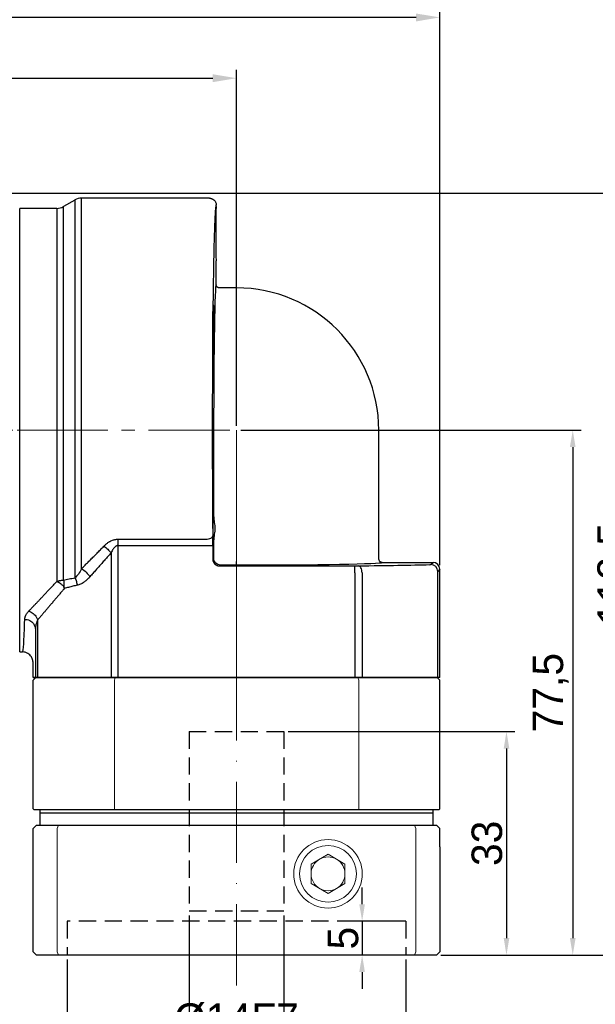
# Model space of a CAD drawing. Header units: millimetres. Extents: x 1360 to 1839, y 1023 to 1362.
# Tile 8 of 10: x 1647 to 1732, y 1138 to 1284. Entities that reach past the tile are written whole.
import ezdxf

# ---------------------------------------------------------------- set-up
doc = ezdxf.new("R2010")
doc.units = ezdxf.units.MM
doc.header["$PDSIZE"] = -5
for name, pattern in [('ACAD_ISO10W100', [18, 12, -3, 0, -3]), ('DASHED', [19.05, 12.7, -6.35]), ('点画线', [18, 12, -2, 2, -2])]:
    doc.linetypes.add(name, pattern=pattern)
doc.layers.get('0').update_dxf_attribs({"lineweight": 18})
doc.layers.get('Defpoints').update_dxf_attribs({"lineweight": 18})
for name, color, linetype, lineweight in [('4虚线层', 6, 'DASHED', 35), ('7中心线层', 7, '点画线', 18), ('中心线层', 7, 'ACAD_ISO10W100', 20), ('尺寸线', 7, 'Continuous', 18), ('尺寸线层', 3, 'Continuous', 18), ('标注线', 7, 'Continuous', 20), ('粗实线', 7, 'Continuous', 50)]:
    doc.layers.add(name, color=color, linetype=linetype, lineweight=lineweight)
doc.styles.add('工程字', font='txt')
doc.dimstyles.new('ISO-25', dxfattribs={"dimtxt": 4.5, "dimasz": 1, "dimexe": 1.25, "dimexo": 0.625, "dimtad": 1, "dimtxsty": '工程字', "dimcen": 2.5, "dimdle": 2, "dimadec": 0, "dimazin": 0, "dimtfac": 1, "dimtmove": 0, "dimatfit": 3, "dimfxl": 1, "dimarcsym": 0})
doc.dimstyles.new('副本 ISO-25', dxfattribs={"dimtxt": 4.5, "dimasz": 2.5, "dimexe": 1.25, "dimexo": 0.625, "dimtad": 1, "dimtxsty": '工程字', "dimcen": 2.5, "dimdle": 5, "dimadec": 0, "dimazin": 0, "dimtfac": 1, "dimtmove": 0, "dimatfit": 3, "dimfxl": 1, "dimtolj": 1, "dimarcsym": 0})

# ---------------------------------------------------------------- blocks, each defined once
blk = doc.blocks.new('*X2')
at = {"layer": 'Defpoints', "color": 0, "lineweight": -2}
for p in [(1577.3, 1258.02), (1738.47, 1258.02), (1708.8, 1145.52)]:
    blk.add_point(p, dxfattribs=at)
at = {"layer": '尺寸线层', "color": 0, "lineweight": -2}
for p, q in [((1577.93, 1258.02), (1739.72, 1258.02)), ((1738.47, 1148.02), (1738.47, 1255.52)), ((1709.43, 1145.52), (1739.72, 1145.52))]:
    blk.add_line(p, q, dxfattribs=at)
for points in [[(1738.88, 1255.52), (1738.05, 1255.52), (1738.47, 1258.02)], [(1738.05, 1148.02), (1738.88, 1148.02), (1738.47, 1145.52)]]:
    blk.add_solid(points, dxfattribs=at)
at = {"layer": '尺寸线层', "color": 0, "insert": (1735.22, 1201.77), "char_height": 4.5, "attachment_point": 5, "rotation": 90, "style": '工程字'}
blk.add_mtext('\\A1;112,5', dxfattribs=at)
blk = doc.blocks.new('*X3')
at = {"layer": 'Defpoints', "color": 0, "lineweight": -2}
for p in [(1527.3, 1283.96), (1527.3, 1230.22), (1709.3, 1202.49)]:
    blk.add_point(p, dxfattribs=at)
at = {"layer": '尺寸线层', "color": 0, "linetype": 'ByBlock', "lineweight": -2}
for p, q in [((1527.3, 1230.84), (1527.3, 1285.21)), ((1709.3, 1203.11), (1709.3, 1285.21)), ((1705.8, 1283.96), (1530.8, 1283.96))]:
    blk.add_line(p, q, dxfattribs=at)
at = {"layer": '尺寸线层', "color": 0, "lineweight": -2}
for points in [[(1530.8, 1284.54), (1530.8, 1283.37), (1527.3, 1283.96)], [(1705.8, 1283.37), (1705.8, 1284.54), (1709.3, 1283.96)]]:
    blk.add_solid(points, dxfattribs=at)
at = {"layer": '尺寸线层', "color": 0, "insert": (1618.3, 1287.41), "char_height": 4.5, "attachment_point": 5, "style": '工程字'}
blk.add_mtext('\\A1;182', dxfattribs=at)
blk = doc.blocks.new('*X4')
at = {"layer": 'Defpoints', "color": 0, "lineweight": -2}
for p in [(1654.3, 1145.52), (1704.3, 1145.52), (1704.3, 1123.29)]:
    blk.add_point(p, dxfattribs=at)
at = {"layer": '尺寸线层', "color": 0, "lineweight": -2}
for p, q in [((1654.3, 1144.89), (1654.3, 1122.04)), ((1704.3, 1144.89), (1704.3, 1122.04)), ((1656.8, 1123.29), (1701.8, 1123.29))]:
    blk.add_line(p, q, dxfattribs=at)
for points in [[(1656.8, 1123.71), (1656.8, 1122.87), (1654.3, 1123.29)], [(1701.8, 1122.87), (1701.8, 1123.71), (1704.3, 1123.29)]]:
    blk.add_solid(points, dxfattribs=at)
at = {"layer": '尺寸线层', "color": 0, "insert": (1679.3, 1126.16), "char_height": 4.5, "attachment_point": 5, "style": '工程字'}
blk.add_mtext('\\A1;%%C50G7', dxfattribs=at)
blk = doc.blocks.new('*X6')
at = {"layer": 'Defpoints', "color": 0, "lineweight": -2}
for p in [(1679.3, 1223.02), (1708.8, 1145.52), (1728.92, 1145.52)]:
    blk.add_point(p, dxfattribs=at)
at = {"layer": '尺寸线层', "color": 0, "lineweight": -2}
for p, q in [((1679.93, 1223.02), (1730.17, 1223.02)), ((1728.92, 1220.52), (1728.92, 1148.02)), ((1709.43, 1145.52), (1730.17, 1145.52))]:
    blk.add_line(p, q, dxfattribs=at)
for points in [[(1729.34, 1220.52), (1728.5, 1220.52), (1728.92, 1223.02)], [(1728.5, 1148.02), (1729.34, 1148.02), (1728.92, 1145.52)]]:
    blk.add_solid(points, dxfattribs=at)
at = {"layer": '尺寸线层', "color": 0, "insert": (1725.67, 1184.27), "char_height": 4.5, "attachment_point": 5, "rotation": 90, "style": '工程字'}
blk.add_mtext('\\A1;77,5', dxfattribs=at)
blk = doc.blocks.new('*X7')
at = {"layer": 'Defpoints', "color": 0, "lineweight": -2}
for p in [(1654.3, 1145.52), (1704.3, 1145.52), (1704.3, 1123.29)]:
    blk.add_point(p, dxfattribs=at)
at = {"layer": '尺寸线层', "color": 0, "lineweight": -2}
for p, q in [((1654.3, 1144.89), (1654.3, 1122.04)), ((1704.3, 1144.89), (1704.3, 1122.04)), ((1656.8, 1123.29), (1701.8, 1123.29))]:
    blk.add_line(p, q, dxfattribs=at)
for points in [[(1656.8, 1123.71), (1656.8, 1122.87), (1654.3, 1123.29)], [(1701.8, 1122.87), (1701.8, 1123.71), (1704.3, 1123.29)]]:
    blk.add_solid(points, dxfattribs=at)
at = {"layer": '尺寸线层', "color": 0, "insert": (1679.3, 1126.16), "char_height": 4.5, "attachment_point": 5, "style": '工程字'}
blk.add_mtext('\\A1;%%C50G7', dxfattribs=at)
blk = doc.blocks.new('*X8')
at = {"layer": 'Defpoints', "color": 0, "lineweight": -2}
for p in [(1672.3, 1152.02), (1686.3, 1152.02), (1686.3, 1133.18)]:
    blk.add_point(p, dxfattribs=at)
at = {"layer": '尺寸线层', "color": 0, "lineweight": -2}
for p, q in [((1672.3, 1151.39), (1672.3, 1131.93)), ((1686.3, 1151.39), (1686.3, 1131.93)), ((1674.8, 1133.18), (1683.8, 1133.18))]:
    blk.add_line(p, q, dxfattribs=at)
for points in [[(1674.8, 1133.6), (1674.8, 1132.76), (1672.3, 1133.18)], [(1683.8, 1132.76), (1683.8, 1133.6), (1686.3, 1133.18)]]:
    blk.add_solid(points, dxfattribs=at)
at = {"layer": '尺寸线层', "color": 0, "insert": (1679.3, 1136.06), "char_height": 4.5, "attachment_point": 5, "style": '工程字'}
blk.add_mtext('\\A1;%%C14F7', dxfattribs=at)
blk = doc.blocks.new('*X9')
at = {"layer": 'Defpoints', "color": 0, "lineweight": -2}
for p in [(1686.3, 1178.52), (1708.8, 1145.52), (1719.14, 1145.52)]:
    blk.add_point(p, dxfattribs=at)
at = {"layer": '尺寸线层', "color": 0, "lineweight": -2}
for p, q in [((1686.93, 1178.52), (1720.39, 1178.52)), ((1719.14, 1176.02), (1719.14, 1148.02)), ((1709.43, 1145.52), (1720.39, 1145.52))]:
    blk.add_line(p, q, dxfattribs=at)
for points in [[(1719.56, 1176.02), (1718.73, 1176.02), (1719.14, 1178.52)], [(1718.73, 1148.02), (1719.56, 1148.02), (1719.14, 1145.52)]]:
    blk.add_solid(points, dxfattribs=at)
at = {"layer": '尺寸线层', "color": 0, "insert": (1716.27, 1162.02), "char_height": 4.5, "attachment_point": 5, "rotation": 90, "style": '工程字'}
blk.add_mtext('\\A1;33', dxfattribs=at)
blk = doc.blocks.new('*X10')
at = {"layer": 'Defpoints', "color": 0, "lineweight": -2}
for p in [(1704.3, 1150.52), (1697.84, 1145.52), (1704.3, 1145.52)]:
    blk.add_point(p, dxfattribs=at)
at = {"layer": '尺寸线', "color": 0, "lineweight": -2}
for p, q in [((1697.84, 1153.02), (1697.84, 1155.52)), ((1703.68, 1150.52), (1696.59, 1150.52)), ((1697.84, 1150.52), (1697.84, 1145.52)), ((1703.68, 1145.52), (1696.59, 1145.52)), ((1697.84, 1143.02), (1697.84, 1140.52))]:
    blk.add_line(p, q, dxfattribs=at)
for points in [[(1697.42, 1153.02), (1698.25, 1153.02), (1697.84, 1150.52)], [(1698.25, 1143.02), (1697.42, 1143.02), (1697.84, 1145.52)]]:
    blk.add_solid(points, dxfattribs=at)
at = {"layer": '尺寸线', "color": 0, "insert": (1695.04, 1148.02), "char_height": 4.5, "attachment_point": 5, "rotation": 90, "style": '工程字'}
blk.add_mtext('\\A1;5', dxfattribs=at)
blk = doc.blocks.new('*X23')
at = {"layer": 'Defpoints', "color": 0, "lineweight": -2}
for p in [(1679.3, 1274.99), (1562.3, 1257.62), (1679.3, 1223.02)]:
    blk.add_point(p, dxfattribs=at)
at = {"layer": '尺寸线层', "color": 0, "linetype": 'ByBlock', "lineweight": -2}
for p, q in [((1562.3, 1258.24), (1562.3, 1276.24)), ((1565.8, 1274.99), (1675.8, 1274.99)), ((1679.3, 1223.64), (1679.3, 1276.24))]:
    blk.add_line(p, q, dxfattribs=at)
at = {"layer": '尺寸线层', "color": 0, "lineweight": -2}
for points in [[(1565.8, 1275.57), (1565.8, 1274.4), (1562.3, 1274.99)], [(1675.8, 1274.4), (1675.8, 1275.57), (1679.3, 1274.99)]]:
    blk.add_solid(points, dxfattribs=at)
at = {"layer": '尺寸线层', "color": 0, "insert": (1620.8, 1278.44), "char_height": 4.5, "attachment_point": 5, "style": '工程字'}
blk.add_mtext('\\A1;117', dxfattribs=at)
blk = doc.blocks.new('D64')
at = {"linetype": 'Continuous', "lineweight": 30}
for p, q in [((5.5, 62.01), (3.83, 61.04)), ((25.36, 62.28), (6.49, 62.28)), ((2.83, 60.78), (-2.64, 60.78)), ((-2.64, 28.03), (-2.64, 60.78)), ((26.36, 49.53), (26.36, 53.03)), ((29.36, 49.03), (26.86, 49.03)), ((-2.64, -4.72), (-2.64, 28.03)), ((50.36, 9), (50.36, 28.03)), ((50.86, 8.5), (58.36, 8.5)), ((59.36, -8.47), (59.36, 7.5)), ((-2.64, -4.72), (-2.2, -4.72)), ((-0.64, -8.47), (-0.64, -6.47)), ((-0.32, -8.47), (-0.64, -8.47)), ((0, -8.47), (-0.32, -8.47)), ((10.84, -8.47), (0, -8.47)), ((11.9, -8.47), (10.84, -8.47)), ((46.83, -8.47), (11.9, -8.47)), ((47.88, -8.47), (46.83, -8.47)), ((58.73, -8.47), (47.88, -8.47)), ((59.05, -8.47), (58.73, -8.47)), ((59.36, -8.47), (59.05, -8.47))]:
    blk.add_line(p, q, dxfattribs=at)
at = {"linetype": 'Continuous', "lineweight": 25}
for p, q in [((6.49, 7.58), (6.49, 62.28)), ((26.36, 61.03), (26.36, 61.28)), ((2.83, 60.78), (2.83, 5.7)), ((25.99, 15.22), (25.99, 28.03)), ((11.9, 11.93), (24.85, 11.93)), ((11.9, 11), (11.9, 11.93)), ((25.99, 9.12), (25.99, 11.83)), ((11.9, 11), (24.86, 11)), ((11.9, -8.47), (11.9, 11)), ((24.86, 11), (25.86, 11)), ((25.86, 11), (25.86, 8.99)), ((10.84, 9.91), (10.84, -8.47)), ((25.86, 8.99), (25.99, 9.12)), ((26.99, 8.12), (26.86, 7.99)), ((26.86, 7.99), (46.83, 7.99)), ((29.36, 8.12), (26.99, 8.12)), ((29.36, 8.12), (29.36, 8.62)), ((46.83, 6.99), (46.83, 7.99)), ((58.05, 8.18), (58.36, 8.5)), ((59.36, 7.5), (59.05, 7.18)), ((46.83, 6.99), (46.83, -8.47)), ((47.88, 6.99), (47.88, -8.47)), ((59.05, -1.12), (59.05, 7.18)), ((0, 0), (0, -8.47)), ((-0.32, -1.39), (-0.32, -8.47)), ((59.05, -8.47), (59.05, -1.12))]:
    blk.add_line(p, q, dxfattribs=at)
at = {"linetype": 'Continuous', "lineweight": 25, "flags": 128}
for points in [[(24.85, 11.93), (25.04, 11.94), (25.23, 11.97), (25.4, 12.01), (25.55, 12.07), (25.68, 12.14), (25.77, 12.22), (25.83, 12.31), (25.85, 12.4)], [(47.88, 6.99), (47.87, 7.19), (47.84, 7.37), (47.79, 7.54), (47.73, 7.7), (47.65, 7.82), (47.56, 7.91), (47.46, 7.97), (47.35, 7.99)]]:
    blk.add_lwpolyline(points, dxfattribs=at)
at = {"linetype": 'Continuous', "lineweight": 30}
for centre, radius, start, end in [((6.49, 60.29), 1.99, 90, 120), ((2.83, 62.76), 1.99, 270, 299.9873), ((29.36, 28.03), 21, 0, 90)]:
    blk.add_arc(centre, radius, start, end, dxfattribs=at)
at = {"linetype": 'Continuous', "lineweight": 25}
blk.add_arc((58.05, 7.18), 1, 0.0209, 89.9797, dxfattribs=at)
at = {"linetype": 'Continuous', "lineweight": 30}
for centre, major_axis, ratio, start_param, end_param in [((26.36, 57.03), (0, 4), 0.017455, 0, 3.141593), ((58.36, 7.5), (0.707, 0.707), 0.999695, 5.497939, 7.068431)]:
    blk.add_ellipse(centre, major_axis=major_axis, ratio=ratio, start_param=start_param, end_param=end_param, dxfattribs=at)
at = {"linetype": 'Continuous', "lineweight": 25}
for centre, major_axis, start_param, end_param in [((26.36, 28.03), (0, 21.5), 0.000406, 1.570796), ((25.93, 13.53), (0, 4), 5.149766, 10.558197), ((25.81, 11), (0, 2.99), 4.712389, 5.201566), ((29.36, 8.5), (21.5, 0), 4.712389, 6.282779), ((46.83, 8.01), (0.988, 0), 4.712389, 5.269966), ((29.36, 8.5), (34, 0), 5.269966, 5.707865), ((57.06, 8.18), (0.988, 0), 5.706902, 6.266003)]:
    blk.add_ellipse(centre, major_axis=major_axis, ratio=0.017455, start_param=start_param, end_param=end_param, dxfattribs=at)
blk.add_ellipse((25.93, 42.53), major_axis=(0, 4), ratio=0.017455, dxfattribs=at)
for points, knots in [([(5.5, 62.01), (5.5, 62.01), (5.5, 62.01), (5.5, 61.99), (5.5, 61.97), (5.5, 61.93), (5.5, 61.89), (5.5, 61.83), (5.5, 61.77), (5.5, 61.69), (5.5, 61.61), (5.5, 61.51), (5.5, 61.41), (5.5, 61.29), (5.5, 61.17), (5.5, 61.03), (5.5, 60.89), (5.5, 60.74), (5.5, 60.57), (5.5, 60.4), (5.5, 60.22), (5.5, 60.03), (5.5, 59.82), (5.5, 59.61), (5.5, 59.39), (5.5, 59.16), (5.5, 58.93), (5.5, 58.68), (5.5, 58.42), (5.5, 58.16), (5.5, 57.88), (5.5, 57.6), (5.5, 57.31), (5.5, 57.01), (5.5, 56.7), (5.5, 56.38), (5.5, 56.05), (5.5, 55.72), (5.5, 55.38), (5.5, 55.03), (5.5, 54.67), (5.5, 54.3), (5.5, 53.93), (5.5, 53.54), (5.5, 53.16), (5.5, 52.76), (5.5, 52.35), (5.5, 51.94), (5.5, 51.53), (5.5, 51.1), (5.5, 50.67), (5.5, 50.23), (5.5, 49.78), (5.5, 49.33), (5.5, 48.88), (5.5, 48.41), (5.5, 47.94), (5.5, 47.47), (5.5, 46.98), (5.5, 46.5), (5.5, 46), (5.5, 45.51), (5.5, 45), (5.5, 44.49), (5.5, 43.98), (5.5, 43.46), (5.5, 42.94), (5.5, 42.26), (5.5, 41.41), (5.5, 40.39), (5.5, 39.36), (5.5, 38.32), (5.5, 37.26), (5.5, 36.2), (5.5, 35.13), (5.5, 34.05), (5.5, 32.96), (5.5, 31.87), (5.5, 30.77), (5.5, 29.67), (5.5, 28.57), (5.5, 27.47), (5.5, 26.37), (5.5, 25.27), (5.5, 24.18), (5.5, 23.09), (5.5, 22), (5.5, 20.92), (5.5, 19.85), (5.5, 18.78), (5.5, 17.73), (5.5, 16.69), (5.5, 15.65), (5.5, 14.63), (5.5, 13.63), (5.5, 12.64), (5.5, 11.67), (5.5, 10.71), (5.5, 9.77), (5.5, 8.85), (5.5, 7.96), (5.5, 7.08), (5.5, 6.51), (5.5, 6.23)], [0, 0, 0, 0, 0.007576, 0.015152, 0.022728, 0.030304, 0.037879, 0.045455, 0.053031, 0.060607, 0.068183, 0.075759, 0.083335, 0.090911, 0.098486, 0.106062, 0.113638, 0.121214, 0.12879, 0.136366, 0.143942, 0.151518, 0.159093, 0.166669, 0.174245, 0.181821, 0.189397, 0.196973, 0.204549, 0.212125, 0.2197, 0.227276, 0.234852, 0.242428, 0.250004, 0.25758, 0.265156, 0.272732, 0.280307, 0.287883, 0.295459, 0.303035, 0.310611, 0.318187, 0.325763, 0.333339, 0.340914, 0.34849, 0.356066, 0.363642, 0.371218, 0.378794, 0.38637, 0.393946, 0.401521, 0.409097, 0.416673, 0.424249, 0.431825, 0.439401, 0.446977, 0.454553, 0.462128, 0.469704, 0.47728, 0.484856, 0.492432, 0.500008, 0.514293, 0.528579, 0.542864, 0.55715, 0.571435, 0.585721, 0.600006, 0.614292, 0.628577, 0.642863, 0.657148, 0.671434, 0.685719, 0.700005, 0.71429, 0.728576, 0.742861, 0.757147, 0.771432, 0.785718, 0.800003, 0.814289, 0.828574, 0.84286, 0.857145, 0.871431, 0.885716, 0.900002, 0.914287, 0.928573, 0.942858, 0.957144, 0.971429, 0.985715, 1, 1, 1, 1]), ([(26.36, 61.28), (26.36, 61.28), (26.35, 61.27), (26.35, 61.26), (26.34, 61.24), (26.33, 61.21), (26.32, 61.17), (26.31, 61.12), (26.3, 61.07), (26.28, 60.94), (26.25, 60.68), (26.22, 60.21), (26.18, 59.59), (26.13, 58.61), (26.08, 57.05), (26.01, 54.7), (25.96, 51.91), (25.91, 48.73), (25.87, 45.2), (25.83, 41.39), (25.81, 37.35), (25.79, 33.16), (25.78, 28.89), (25.78, 25.32), (25.79, 22.49), (25.8, 20.39), (25.81, 18.32), (25.82, 16.63), (25.83, 15.3), (25.84, 14.32), (25.84, 13.35), (25.85, 12.72), (25.85, 12.4)], [0, 0, 0, 0, 0.007823, 0.01564, 0.023454, 0.031265, 0.039077, 0.046892, 0.05471, 0.062535, 0.093793, 0.125059, 0.156317, 0.187583, 0.250074, 0.312564, 0.375052, 0.437539, 0.500025, 0.56251, 0.624994, 0.687477, 0.74996, 0.812443, 0.843697, 0.874959, 0.906213, 0.937475, 0.953113, 0.968735, 0.984359, 1, 1, 1, 1]), ([(3.83, 5.89), (3.83, 8.24), (3.83, 10.9), (3.83, 16.62), (3.83, 19.68), (3.83, 25.95), (3.83, 29.15), (3.83, 35.44), (3.83, 38.53), (3.83, 44.33), (3.83, 47.04), (3.83, 51.87), (3.83, 53.98), (3.83, 57.44), (3.83, 58.78), (3.83, 60.58), (3.83, 61.04), (3.83, 61.04)], [0, 0, 0, 0, 0.125, 0.125, 0.25, 0.25, 0.375, 0.375, 0.5, 0.5, 0.625, 0.625, 0.75, 0.75, 0.875, 0.875, 1, 1, 1, 1]), ([(25.99, 15.22), (25.99, 15.18), (25.99, 15.09), (26, 14.96), (26.02, 14.82), (26.04, 14.68), (26.06, 14.54), (26.1, 14.29), (26.15, 13.95), (26.18, 13.52), (26.15, 13.09), (26.09, 12.71), (26.04, 12.37), (26, 12.1), (25.99, 11.92), (25.99, 11.83)], [0, 0, 0, 0, 0.040755, 0.081897, 0.123461, 0.165483, 0.207997, 0.251035, 0.383966, 0.501369, 0.618401, 0.750462, 0.835256, 0.918346, 1, 1, 1, 1]), ([(9.79, 10.9), (9.84, 10.95), (9.93, 11.05), (10.09, 11.18), (10.24, 11.31), (10.39, 11.42), (10.55, 11.52), (10.73, 11.63), (10.94, 11.73), (11.18, 11.82), (11.42, 11.88), (11.66, 11.92), (11.82, 11.93), (11.9, 11.93)], [0, 0, 0, 0, 0.089644, 0.176213, 0.259904, 0.340931, 0.419533, 0.495971, 0.603505, 0.706475, 0.806024, 0.903416, 1, 1, 1, 1]), ([(6.49, 7.58), (6.64, 7.72), (6.92, 8.01), (7.36, 8.45), (7.82, 8.9), (8.29, 9.38), (8.78, 9.87), (9.28, 10.38), (9.62, 10.73), (9.79, 10.9)], [0, 0, 0, 0, 0.130778, 0.265579, 0.404405, 0.547258, 0.69414, 0.845054, 1, 1, 1, 1]), ([(9.79, 10.9), (9.98, 10.77), (10.17, 10.61), (10.54, 10.27), (10.7, 10.09), (10.84, 9.91)], [0, 0, 0, 0, 0.5, 0.5, 1, 1, 1, 1]), ([(11.9, 11), (11.88, 11), (11.83, 11), (11.77, 10.98), (11.7, 10.96), (11.63, 10.93), (11.57, 10.89), (11.5, 10.85), (11.43, 10.79), (11.37, 10.73), (11.27, 10.62), (11.14, 10.45), (10.98, 10.2), (10.89, 10.01), (10.84, 9.91)], [0, 0, 0, 0, 0.040766, 0.082342, 0.125323, 0.170248, 0.217591, 0.267757, 0.321087, 0.377865, 0.438325, 0.59803, 0.784876, 1, 1, 1, 1]), ([(10.84, 9.91), (10.69, 9.73), (10.39, 9.39), (9.93, 8.87), (9.48, 8.37), (9.04, 7.86), (8.6, 7.37), (8.16, 6.88), (7.87, 6.55), (7.72, 6.39)], [0, 0, 0, 0, 0.144654, 0.288698, 0.432138, 0.574981, 0.717234, 0.858905, 1, 1, 1, 1]), ([(25.86, 8.99), (25.86, 8.96), (25.86, 8.89), (25.88, 8.8), (25.9, 8.7), (25.93, 8.61), (25.97, 8.52), (26.02, 8.43), (26.08, 8.36), (26.15, 8.28), (26.22, 8.22), (26.3, 8.16), (26.39, 8.11), (26.47, 8.07), (26.57, 8.03), (26.66, 8.01), (26.76, 7.99), (26.82, 7.99), (26.86, 7.99)], [0, 0, 0, 0, 0.062521, 0.125033, 0.187539, 0.250038, 0.312533, 0.375024, 0.437512, 0.5, 0.562488, 0.624976, 0.687467, 0.749962, 0.812461, 0.874967, 0.937479, 1, 1, 1, 1]), ([(26.99, 8.12), (26.73, 8.12), (26.47, 8.23), (26.1, 8.6), (25.99, 8.86), (25.99, 9.12)], [0, 0, 0, 0, 0.5, 0.5, 1, 1, 1, 1]), ([(6.49, 7.58), (6.72, 7.44), (6.96, 7.26), (7.39, 6.84), (7.58, 6.61), (7.72, 6.39)], [0, 0, 0, 0, 0.5, 0.5, 1, 1, 1, 1]), ([(2.83, 5.7), (2.87, 5.72), (2.96, 5.74), (3.1, 5.78), (3.26, 5.82), (3.44, 5.85), (3.63, 5.88), (3.76, 5.88), (3.83, 5.89)], [0, 0, 0, 0, 0.114429, 0.249717, 0.405886, 0.582962, 0.780983, 1, 1, 1, 1]), ([(3.83, 5.89), (3.96, 5.92), (4.23, 5.98), (4.65, 6.07), (5.07, 6.15), (5.36, 6.2), (5.5, 6.23)], [0, 0, 0, 0, 0.251554, 0.502005, 0.751451, 1, 1, 1, 1]), ([(3.83, 5.89), (3.86, 5.74), (3.88, 5.58), (3.9, 5.24), (3.9, 5.06), (3.88, 4.88)], [0, 0, 0, 0, 0.5, 0.5, 1, 1, 1, 1]), ([(5.5, 6.23), (5.59, 6.07), (5.67, 5.89), (5.78, 5.51), (5.82, 5.31), (5.84, 5.12)], [0, 0, 0, 0, 0.5, 0.5, 1, 1, 1, 1]), ([(7.72, 6.39), (7.66, 6.33), (7.55, 6.2), (7.34, 5.99), (7.15, 5.82), (6.97, 5.68), (6.8, 5.55), (6.59, 5.41), (6.34, 5.28), (6.09, 5.18), (5.92, 5.14), (5.84, 5.12)], [0, 0, 0, 0, 0.107061, 0.210621, 0.356254, 0.427351, 0.502144, 0.633578, 0.759733, 0.881532, 1, 1, 1, 1]), ([(-1.29, 1.32), (-1.2, 1.42), (-1.01, 1.62), (-0.71, 1.93), (-0.4, 2.26), (-0.08, 2.59), (0.25, 2.94), (0.59, 3.3), (0.94, 3.67), (1.3, 4.05), (1.67, 4.45), (2.05, 4.85), (2.43, 5.27), (2.7, 5.56), (2.83, 5.7)], [0, 0, 0, 0, 0.075346, 0.152128, 0.230351, 0.31002, 0.391142, 0.473719, 0.557757, 0.64326, 0.730232, 0.818677, 0.908599, 1, 1, 1, 1]), ([(3.93, 4.63), (3.81, 4.49), (3.57, 4.2), (3.22, 3.78), (2.87, 3.36), (2.53, 2.96), (2.19, 2.56), (1.86, 2.17), (1.53, 1.79), (1.21, 1.41), (0.9, 1.05), (0.59, 0.69), (0.29, 0.34), (0.1, 0.11), (0, 0)], [0, 0, 0, 0, 0.086438, 0.172282, 0.25754, 0.342222, 0.426334, 0.509888, 0.592892, 0.675356, 0.757288, 0.8387, 0.9196, 1, 1, 1, 1]), ([(2.83, 5.7), (2.87, 5.69), (2.94, 5.66), (3.03, 5.61), (3.12, 5.56), (3.2, 5.52), (3.27, 5.47), (3.33, 5.43), (3.38, 5.39), (3.47, 5.32), (3.6, 5.21), (3.76, 5.05), (3.84, 4.94), (3.88, 4.88)], [0, 0, 0, 0, 0.087363, 0.168399, 0.242661, 0.30982, 0.36965, 0.42201, 0.466822, 0.504056, 0.673059, 0.83898, 1, 1, 1, 1]), ([(3.87, 4.86), (3.86, 4.85), (3.85, 4.83), (3.83, 4.82), (3.83, 4.81)], [0, 0, 0, 0, 0.481774, 1, 1, 1, 1]), ([(5.84, 5.12), (5.74, 5.1), (5.53, 5.06), (5.21, 4.99), (4.89, 4.91), (4.57, 4.82), (4.25, 4.73), (4.04, 4.67), (3.93, 4.63)], [0, 0, 0, 0, 0.157533, 0.31869, 0.483494, 0.651967, 0.824129, 1, 1, 1, 1]), ([(-2.2, -4.72), (-2.15, -4.72), (-2.09, -4.31), (-1.99, -2.68), (-1.94, -1.47), (-1.89, 0.1)], [0, 0, 0, 0, 0.5, 0.5, 1, 1, 1, 1]), ([(-1.89, 0.1), (-1.88, 0.13), (-1.88, 0.2), (-1.86, 0.3), (-1.84, 0.4), (-1.81, 0.5), (-1.77, 0.61), (-1.71, 0.74), (-1.62, 0.92), (-1.47, 1.12), (-1.35, 1.25), (-1.29, 1.32)], [0, 0, 0, 0, 0.083134, 0.166095, 0.249025, 0.332062, 0.415344, 0.499011, 0.66651, 0.833133, 1, 1, 1, 1]), ([(-1.89, 0.1), (-1.64, 0.1), (-1.38, 0.04), (-0.92, -0.18), (-0.73, -0.35), (-0.61, -0.53)], [0, 0, 0, 0, 0.5, 0.5, 1, 1, 1, 1]), ([(-1.29, 1.32), (-1.08, 1.25), (-0.85, 1.13), (-0.45, 0.8), (-0.28, 0.6), (-0.17, 0.39)], [0, 0, 0, 0, 0.5, 0.5, 1, 1, 1, 1]), ([(0, 0), (-0.02, -0.05), (-0.06, -0.14), (-0.12, -0.31), (-0.18, -0.49), (-0.25, -0.72), (-0.29, -0.97), (-0.32, -1.21), (-0.32, -1.34), (-0.32, -1.39)], [0, 0, 0, 0, 0.099781, 0.215979, 0.348602, 0.497652, 0.715043, 0.882495, 1, 1, 1, 1]), ([(-0.61, -0.53), (-0.51, -0.67), (-0.44, -0.81), (-0.35, -1.11), (-0.32, -1.25), (-0.32, -1.39)], [0, 0, 0, 0, 0.5, 0.5, 1, 1, 1, 1])]:
    blk.add_open_spline(points, degree=3, knots=knots, dxfattribs=at)
at = {"linetype": 'Continuous', "lineweight": 30}
for points, knots in [([(25.36, 62.28), (25.4, 62.27), (25.47, 62.27), (25.57, 62.26), (25.68, 62.23), (25.79, 62.18), (25.89, 62.13), (25.98, 62.06), (26.09, 61.97), (26.2, 61.84), (26.29, 61.67), (26.35, 61.48), (26.36, 61.34), (26.36, 61.28)], [0, 0, 0, 0, 0.065607, 0.133699, 0.204011, 0.276206, 0.349882, 0.42458, 0.499802, 0.61623, 0.740498, 0.8696, 1, 1, 1, 1]), ([(26.86, 49.03), (26.84, 49.03), (26.79, 49.03), (26.73, 49.04), (26.67, 49.06), (26.62, 49.09), (26.58, 49.11), (26.55, 49.13), (26.53, 49.15), (26.52, 49.16), (26.48, 49.2), (26.42, 49.28), (26.37, 49.4), (26.37, 49.48), (26.36, 49.53)], [0, 0, 0, 0, 0.093918, 0.181291, 0.260181, 0.329119, 0.387102, 0.43352, 0.46805, 0.490553, 0.500987, 0.673892, 0.841975, 1, 1, 1, 1]), ([(50.86, 8.5), (50.84, 8.5), (50.8, 8.5), (50.74, 8.51), (50.68, 8.53), (50.62, 8.56), (50.56, 8.6), (50.5, 8.65), (50.4, 8.77), (50.38, 8.9), (50.36, 9)], [0, 0, 0, 0, 0.077913, 0.1589, 0.242459, 0.327974, 0.414729, 0.501941, 0.643652, 1, 1, 1, 1]), ([(-0.91, -5.46), (-1.04, -5.24), (-1.23, -5.05), (-1.69, -4.79), (-1.95, -4.72), (-2.2, -4.72)], [0, 0, 0, 0, 0.5, 0.5, 1, 1, 1, 1]), ([(-0.64, -6.47), (-0.64, -6.31), (-0.66, -6.14), (-0.75, -5.79), (-0.82, -5.62), (-0.91, -5.46)], [0, 0, 0, 0, 0.5, 0.5, 1, 1, 1, 1])]:
    blk.add_open_spline(points, degree=3, knots=knots, dxfattribs=at)
at = {"linetype": 'Continuous', "lineweight": 25}
for points in [[(6.49, 7.58), (6.2, 6.99), (5.87, 6.48), (5.5, 6.23)], [(3.88, 4.88), (3.88, 4.88), (3.87, 4.87), (3.87, 4.86)], [(3.88, 4.88), (3.9, 4.8), (3.92, 4.72), (3.93, 4.63)], [(-0.17, 0.39), (-0.1, 0.26), (-0.04, 0.13), (0, 0)]]:
    blk.add_open_spline(points, degree=3, dxfattribs=at)

msp = doc.modelspace()

# ---------------------------------------------------------------- linework, layer by layer
for p, q in [((1692.8043, 1160.4047), (1690.3043, 1158.9613)), ((1695.3043, 1158.9613), (1692.8043, 1160.4047)), ((1690.3043, 1158.9613), (1690.3043, 1156.0746)), ((1695.3043, 1156.0746), (1695.3043, 1158.9613)), ((1690.3043, 1156.0746), (1692.8043, 1154.6312)), ((1692.8043, 1154.6312), (1695.3043, 1156.0746))]:
    msp.add_line(p, q)
for radius, start, end in [(5.05, 90, 270), (4.188, 90, 270), (5.05, 270, 90), (4.188, 270, 90), (2.5, 120, 180), (2.5, 90, 120), (2.5, 60, 90), (2.5, 0, 60), (2.5, 180, 240), (2.5, 300, 360), (2.5, 240, 270), (2.5, 270, 300)]:
    msp.add_arc((1692.8043, 1157.5179), radius, start, end)
at = {"layer": '4虚线层', "color": 0, "lineweight": -2, "ltscale": 0.2}
for p, q in [((1672.3043, 1178.5179), (1672.3043, 1152.0179)), ((1672.3043, 1178.5179), (1686.3043, 1178.5179)), ((1686.3043, 1178.5179), (1686.3043, 1152.0179)), ((1686.3043, 1152.0179), (1672.3043, 1152.0179)), ((1704.3043, 1150.5179), (1654.3043, 1150.5179)), ((1654.3043, 1150.5179), (1654.3043, 1145.5179)), ((1704.3043, 1150.5179), (1704.3043, 1145.5179))]:
    msp.add_line(p, q, dxfattribs=at)
at = {"layer": '7中心线层'}
for p, q in [((1524.9143, 1223.0179), (1650.3043, 1223.0179)), ((1558.3043, 1223.0179), (1679.3043, 1223.0179)), ((1679.3043, 1186.5179), (1679.3043, 1223.0179))]:
    msp.add_line(p, q, dxfattribs=at)
at = {"layer": '中心线层', "color": 0}
msp.add_line((1679.3043, 1141.0179), (1679.3043, 1223.0179), dxfattribs=at)
at = {"layer": '标注线', "color": 0, "lineweight": 0}
for p, q in [((1649.6423, 1186.4558), (1649.3043, 1186.1179)), ((1661.2766, 1186.1179), (1661.3879, 1186.5179)), ((1697.2208, 1186.5179), (1697.3321, 1186.1179)), ((1708.9043, 1186.5179), (1709.3043, 1186.1179)), ((1661.2766, 1167.1179), (1661.2766, 1186.1179)), ((1697.3321, 1186.1179), (1697.3321, 1167.1179)), ((1653.0365, 1164.7179), (1652.8468, 1164.2179)), ((1705.5722, 1164.7179), (1705.7618, 1164.2179)), ((1652.8468, 1164.2179), (1652.8468, 1146.0179)), ((1705.7618, 1164.2179), (1705.7618, 1146.0179)), ((1652.8468, 1146.0179), (1653.0365, 1145.5179)), ((1705.7618, 1146.0179), (1705.5722, 1145.5179))]:
    msp.add_line(p, q, dxfattribs=at)
at = {"layer": '标注线', "color": 1, "lineweight": 0}
for p, q in [((1661.2766, 1167.1179), (1661.3043, 1167.0179)), ((1697.3321, 1167.1179), (1697.3043, 1167.0179))]:
    msp.add_line(p, q, dxfattribs=at)
at = {"layer": '粗实线', "linetype": 'Continuous', "lineweight": 30}
for p, q in [((1647.3043, 1194.7043), (1647.3043, 1255.7679)), ((1650.3043, 1164.7179), (1650.3043, 1167.0179)), ((1708.3043, 1164.7179), (1708.3043, 1167.0179)), ((1649.8043, 1164.7179), (1661.2766, 1164.7179)), ((1649.3043, 1146.0179), (1649.3043, 1164.2179)), ((1709.3043, 1161.5179), (1709.3043, 1164.2179)), ((1709.3043, 1161.5179), (1709.3043, 1146.0179)), ((1649.3043, 1146.0179), (1649.8043, 1145.5179)), ((1709.3043, 1146.0179), (1708.8043, 1145.5179)), ((1708.8043, 1145.5179), (1649.8043, 1145.5179))]:
    msp.add_line(p, q, dxfattribs=at)
at = {"layer": '粗实线', "color": 0, "lineweight": 30}
for p, q in [((1649.3043, 1186.5179), (1649.6074, 1186.5179)), ((1649.6074, 1186.5179), (1660.7816, 1186.5179)), ((1660.7816, 1186.5179), (1661.8401, 1186.5179)), ((1661.8401, 1186.5179), (1696.7686, 1186.5179)), ((1696.7686, 1186.5179), (1697.827, 1186.5179)), ((1697.827, 1186.5179), (1709.0013, 1186.5179)), ((1709.3043, 1186.5179), (1709.0013, 1186.5179)), ((1649.3043, 1167.1179), (1649.3043, 1186.1179)), ((1709.3043, 1167.1179), (1709.3043, 1186.1179)), ((1649.3043, 1167.1179), (1649.4043, 1167.0179)), ((1649.4043, 1167.0179), (1709.2043, 1167.0179)), ((1650.3043, 1166.5179), (1708.3043, 1166.5179)), ((1709.3043, 1167.1179), (1709.2043, 1167.0179)), ((1649.3043, 1164.2179), (1649.8043, 1164.7179)), ((1649.8043, 1164.7179), (1708.8043, 1164.7179)), ((1708.8043, 1164.7179), (1709.3043, 1164.2179)), ((1709.3043, 1164.0179), (1709.3043, 1164.2179))]:
    msp.add_line(p, q, dxfattribs=at)

# ---------------------------------------------------------------- block references
at = {"layer": '尺寸线', "color": 7}
msp.add_blockref('D64', (1649.9401, 1194.9921), dxfattribs=at)

# ---------------------------------------------------------------- dimensions: what is measured, and where the dimension line sits
at = {"layer": '尺寸线', "color": 0}
dim = msp.add_linear_dim(base=(1697.8365, 1145.5179), p1=(1704.3043, 1150.5179), p2=(1704.3043, 1145.5179), angle=270, dimstyle='副本 ISO-25', override={"dimsah": 1, "dimtzin": 8}, dxfattribs=at)
dim.commit()
dim.dimension.update_dxf_attribs({"geometry": '*X10', "text_midpoint": (1695.0369, 1148.0179)})
at = {"layer": '尺寸线层', "linetype": 'ByBlock'}
for base, p1, p2, picture, middle in [((1527.3043, 1283.9562), (1709.3043, 1202.4898), (1527.3043, 1230.2179), '*X3', (1618.3043, 1283.9562)), ((1679.3043, 1274.9861), (1562.3043, 1257.6179), (1679.3043, 1223.0179), '*X23', (1620.8043, 1274.9861))]:
    dim = msp.add_linear_dim(base=base, p1=p1, p2=p2, dimstyle='ISO-25', override={"dimasz": 3.5, "dimgap": 1.2, "dimsah": 1, "dimdle": 7, "dimtolj": 1, "dimtzin": 8}, dxfattribs=at)
    dim.commit()
    dim.dimension.update_dxf_attribs({"geometry": picture, "text_midpoint": middle, "dimtype": 160})
at = {"layer": '尺寸线层'}
for base, p1, p2, angle, picture, middle in [((1738.4681, 1258.0179), (1708.8043, 1145.5179), (1577.3043, 1258.0179), 90, '*X2', (1738.4681, 1201.7679)), ((1728.9201, 1145.5179), (1679.3043, 1223.0179), (1708.8043, 1145.5179), 90, '*X6', (1728.9201, 1184.2679)), ((1719.1436, 1145.5179), (1686.3043, 1178.5179), (1708.8043, 1145.5179), 270, '*X9', (1719.1436, 1162.0179))]:
    dim = msp.add_linear_dim(base=base, p1=p1, p2=p2, angle=angle, dimstyle='副本 ISO-25', override={"dimsah": 1, "dimtzin": 8}, dxfattribs=at)
    dim.commit()
    dim.dimension.update_dxf_attribs({"geometry": picture, "text_midpoint": middle, "dimtype": 160})
for base, p1, p2, text, picture, middle in [((1686.3043, 1133.1806), (1672.3043, 1152.0179), (1686.3043, 1152.0179), '%%C<>F7', '*X8', (1679.3043, 1133.1806)), ((1704.3043, 1123.2884), (1654.3043, 1145.5179), (1704.3043, 1145.5179), '%%C<>G7', '*X4', (1679.3043, 1123.2884)), ((1704.3043, 1123.2884), (1654.3043, 1145.5179), (1704.3043, 1145.5179), '%%C<>G7', '*X7', (1679.3043, 1123.2884))]:
    dim = msp.add_linear_dim(base=base, p1=p1, p2=p2, angle=180, text=text, dimstyle='副本 ISO-25', override={"dimsah": 1}, dxfattribs=at)
    dim.commit()
    dim.dimension.update_dxf_attribs({"geometry": picture, "text_midpoint": middle, "dimtype": 160})

doc.saveas('drawing.dxf')
